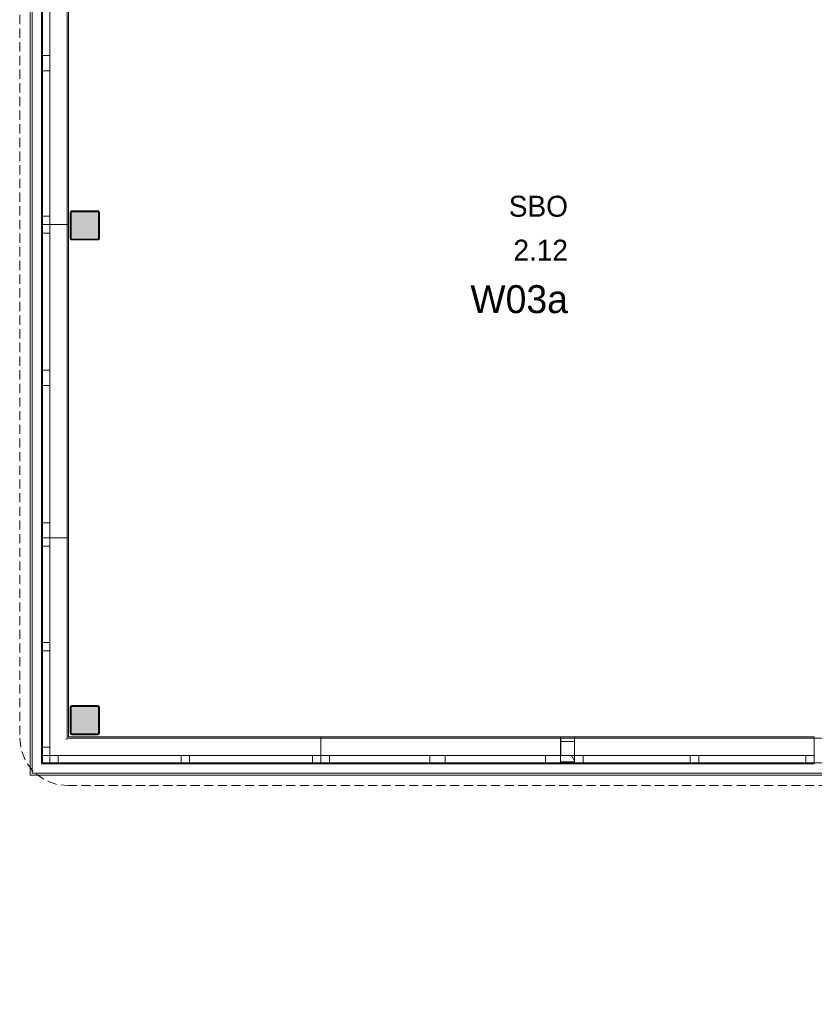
# Model space of a CAD drawing. Header units: millimetres. Extents: x -409 to 257590, y -7854 to 67330.
# Tile 1 of 205: x -409 to 6420, y 14773 to 23230. Entities that reach past the tile are written whole.
import ezdxf
from ezdxf.enums import TextEntityAlignment as Align

# ---------------------------------------------------------------- set-up
doc = ezdxf.new("R2010")
doc.units = ezdxf.units.MM
doc.header["$MEASUREMENT"] = 0
doc.linetypes.add('B0702', pattern=[117.37, 78.119999, -39.250001])
for name, color, linetype in [('22 NC Binnenwanden', 7, 'Continuous'), ('New_21 Buitenwanden', 7, 'Continuous'), ('New_21 Buitenwanden Doorsnede-arcering', 7, 'Continuous'), ('New_21 Buitenwanden Laagscheidingslijnen', 7, 'Continuous'), ('New_21 Buitenwanden Ramen', 7, 'Continuous'), ('New_23 Vloeren', 7, 'Continuous'), ('New_41 Buitenwandafwerking houten latten', 7, 'Continuous'), ('New_Z Ruimtefuncties', 7, 'Continuous'), ('New_Z Ruimtefuncties Zone omranding', 7, 'Continuous'), ('New_Z Ruimtefuncties Zone tekst', 7, 'Continuous'), ('S-COLS-____-OTLN.RVT S', 7, 'Continuous'), ('S-COLS-____-OTLN.RVT S 2D arcering', 7, 'Continuous')]:
    doc.layers.add(name, color=color, linetype=linetype)
doc.styles.add('GENERATED_STYLE_1', font='txt')
doc.styles.add('GENERATED_STYLE_2', font='txt')

# ---------------------------------------------------------------- blocks, each defined once
blk = doc.blocks.new('Slab_1_2', base_point=(0, 42578.3))
at = {"layer": 'New_23 Vloeren', "color": 1, "linetype": 'Continuous', "lineweight": 0, "flags": 128}
blk.add_lwpolyline([(0, 39540), (0, 17060), (25600, 17060), (25600, 17609.8), (25675, 17609.8), (25675, 23014.6), (28539.8, 23014.6), (28539.8, 23140.4), (29892.5, 23140.4), (29892.5, 17609.8), (30010, 17609.8), (30010, 0), (61758.5, 0), (61760, 1964.4), (61760.2, 1964.4), (61758.1, 8599), (73460, 8599)], dxfattribs=at)
blk = doc.blocks.new('Wall_215_2', base_point=(-0.2, 17059.8))
at = {"layer": 'New_21 Buitenwanden', "color": 8, "linetype": 'Continuous', "lineweight": 0, "true_color": 0x778488}
for p, q in [((-214.2, 16845.8), (-144.2, 16845.8)), ((-144.2, 16845.8), (25615.2, 16845.8)), ((-302.2, 16757.8), (-214.2, 16757.8)), ((-214.2, 16757.8), (25814.2, 16757.8))]:
    blk.add_line(p, q, dxfattribs=at)
at = {"layer": 'New_21 Buitenwanden', "color": 8, "linetype": 'Continuous', "lineweight": 0, "true_color": 0x778488, "flags": 128}
for points in [[(25600.2, 17059.8), (-0.2, 17059.8)], [(-320.2, 16739.8), (-320.2, 16757.8)], [(-320.2, 16739.8), (25920.2, 16739.8)]]:
    blk.add_lwpolyline(points, dxfattribs=at)
blk = doc.blocks.new('Wall_218_2', base_point=(-0.2, 39540))
at = {"layer": 'New_21 Buitenwanden', "color": 8, "linetype": 'Continuous', "lineweight": 0, "true_color": 0x778488}
for p, q in [((-302.2, 39540), (-302.2, 16845.8)), ((-214.2, 39540), (-214.2, 16915.8)), ((-214.2, 16915.8), (-214.2, 16845.8)), ((-302.2, 16845.8), (-302.2, 16757.8))]:
    blk.add_line(p, q, dxfattribs=at)
at = {"layer": 'New_21 Buitenwanden', "color": 8, "linetype": 'Continuous', "lineweight": 0, "true_color": 0x778488, "flags": 128}
for points in [[(-320.2, 39540), (-320.2, 16757.8)], [(-0.2, 17059.8), (-0.2, 39540)]]:
    blk.add_lwpolyline(points, dxfattribs=at)
blk = doc.blocks.new('Column 331[14]_2', base_point=(0.5, 3))
at = {"layer": 'S-COLS-____-OTLN.RVT S 2D arcering', "linetype": 'Continuous', "lineweight": 0, "true_color": 0x778488}
h = blk.add_hatch(color=8, dxfattribs=at)
h.paths.add_polyline_path([(25.5, 21351), (26.5, 21346), (29.3, 21341.8), (33.5, 21338.9), (38.5, 21338), (262.5, 21338), (267.5, 21338.9), (271.7, 21341.8), (274.5, 21346), (275.5, 21351), (275.5, 21575), (274.5, 21579.9), (271.7, 21584.1), (267.5, 21587), (262.5, 21588), (38.5, 21588), (33.5, 21587), (29.3, 21584.1), (26.5, 21579.9), (25.5, 21575)])
h.paths.add_polyline_path([(262.5, 21346), (38.5, 21346), (36.6, 21346.3), (35, 21347.4), (33.9, 21349), (33.5, 21351), (33.5, 21575), (33.9, 21576.9), (35, 21578.5), (36.6, 21579.6), (38.5, 21580), (262.5, 21580), (264.4, 21579.6), (266.1, 21578.5), (267.1, 21576.9), (267.5, 21575), (267.5, 21351), (267.1, 21349), (266.1, 21347.4), (264.4, 21346.3)], flags=0)
blk.add_hatch(color=8, dxfattribs=at).paths.add_polyline_path([(262.5, 21580), (38.5, 21580), (36.6, 21579.6), (35, 21578.5), (33.9, 21576.9), (33.5, 21575), (33.5, 21351), (33.9, 21349), (35, 21347.4), (36.6, 21346.3), (38.5, 21346), (262.5, 21346), (264.4, 21346.3), (266.1, 21347.4), (267.1, 21349), (267.5, 21351), (267.5, 21575), (267.1, 21576.9), (266.1, 21578.5), (264.4, 21579.6)])
at = {"layer": 'S-COLS-____-OTLN.RVT S', "color": 1, "linetype": 'Continuous', "lineweight": 0}
for p, q in [((26.5, 21579.9), (25.5, 21575)), ((25.5, 21575), (25.5, 21351)), ((29.3, 21584.1), (26.5, 21579.9)), ((33.5, 21587), (29.3, 21584.1)), ((38.5, 21588), (33.5, 21587)), ((33.5, 21575), (33.9, 21576.9)), ((33.5, 21351), (33.5, 21575)), ((33.9, 21576.9), (35, 21578.5)), ((35, 21578.5), (36.6, 21579.6)), ((36.6, 21579.6), (38.5, 21580)), ((262.5, 21588), (38.5, 21588)), ((38.5, 21580), (262.5, 21580)), ((267.5, 21587), (262.5, 21588)), ((262.5, 21580), (264.4, 21579.6)), ((264.4, 21579.6), (266.1, 21578.5)), ((266.1, 21578.5), (267.1, 21576.9)), ((267.1, 21576.9), (267.5, 21575)), ((271.7, 21584.1), (267.5, 21587)), ((267.5, 21575), (267.5, 21351)), ((274.5, 21579.9), (271.7, 21584.1)), ((275.5, 21575), (274.5, 21579.9)), ((275.5, 21351), (275.5, 21575)), ((25.5, 21351), (26.5, 21346)), ((26.5, 21346), (29.3, 21341.8)), ((29.3, 21341.8), (33.5, 21338.9)), ((33.9, 21349), (33.5, 21351)), ((33.5, 21338.9), (38.5, 21338)), ((35, 21347.4), (33.9, 21349)), ((36.6, 21346.3), (35, 21347.4)), ((38.5, 21346), (36.6, 21346.3)), ((262.5, 21346), (38.5, 21346)), ((38.5, 21338), (262.5, 21338)), ((264.4, 21346.3), (262.5, 21346)), ((262.5, 21338), (267.5, 21338.9)), ((266.1, 21347.4), (264.4, 21346.3)), ((267.1, 21349), (266.1, 21347.4)), ((267.5, 21351), (267.1, 21349)), ((267.5, 21338.9), (271.7, 21341.8)), ((271.7, 21341.8), (274.5, 21346)), ((274.5, 21346), (275.5, 21351))]:
    blk.add_line(p, q, dxfattribs=at)
blk = doc.blocks.new('Column 332[15]_2', base_point=(0.5, 3))
at = {"layer": 'S-COLS-____-OTLN.RVT S 2D arcering', "linetype": 'Continuous', "lineweight": 0, "true_color": 0x778488}
h = blk.add_hatch(color=8, dxfattribs=at)
h.paths.add_polyline_path([(25.5, 17101), (26.5, 17096), (29.3, 17091.8), (33.5, 17088.9), (38.5, 17088), (262.5, 17088), (267.5, 17088.9), (271.7, 17091.8), (274.5, 17096), (275.5, 17101), (275.5, 17325), (274.5, 17329.9), (271.7, 17334.1), (267.5, 17337), (262.5, 17338), (38.5, 17338), (33.5, 17337), (29.3, 17334.1), (26.5, 17329.9), (25.5, 17325)])
h.paths.add_polyline_path([(262.5, 17096), (38.5, 17096), (36.6, 17096.3), (35, 17097.4), (33.9, 17099), (33.5, 17101), (33.5, 17325), (33.9, 17326.9), (35, 17328.5), (36.6, 17329.6), (38.5, 17330), (262.5, 17330), (264.4, 17329.6), (266.1, 17328.5), (267.1, 17326.9), (267.5, 17325), (267.5, 17101), (267.1, 17099), (266.1, 17097.4), (264.4, 17096.3)], flags=0)
blk.add_hatch(color=8, dxfattribs=at).paths.add_polyline_path([(262.5, 17330), (38.5, 17330), (36.6, 17329.6), (35, 17328.5), (33.9, 17326.9), (33.5, 17325), (33.5, 17101), (33.9, 17099), (35, 17097.4), (36.6, 17096.3), (38.5, 17096), (262.5, 17096), (264.4, 17096.3), (266.1, 17097.4), (267.1, 17099), (267.5, 17101), (267.5, 17325), (267.1, 17326.9), (266.1, 17328.5), (264.4, 17329.6)])
at = {"layer": 'S-COLS-____-OTLN.RVT S', "color": 1, "linetype": 'Continuous', "lineweight": 0}
for p, q in [((38.5, 17338), (33.5, 17337)), ((262.5, 17338), (38.5, 17338)), ((267.5, 17337), (262.5, 17338)), ((26.5, 17329.9), (25.5, 17325)), ((25.5, 17325), (25.5, 17101)), ((29.3, 17334.1), (26.5, 17329.9)), ((33.5, 17337), (29.3, 17334.1)), ((33.5, 17325), (33.9, 17326.9)), ((33.5, 17101), (33.5, 17325)), ((33.9, 17326.9), (35, 17328.5)), ((35, 17328.5), (36.6, 17329.6)), ((36.6, 17329.6), (38.5, 17330)), ((38.5, 17330), (262.5, 17330)), ((262.5, 17330), (264.4, 17329.6)), ((264.4, 17329.6), (266.1, 17328.5)), ((266.1, 17328.5), (267.1, 17326.9)), ((267.1, 17326.9), (267.5, 17325)), ((271.7, 17334.1), (267.5, 17337)), ((267.5, 17325), (267.5, 17101)), ((274.5, 17329.9), (271.7, 17334.1)), ((275.5, 17325), (274.5, 17329.9)), ((275.5, 17101), (275.5, 17325)), ((25.5, 17101), (26.5, 17096)), ((26.5, 17096), (29.3, 17091.8)), ((29.3, 17091.8), (33.5, 17088.9)), ((33.9, 17099), (33.5, 17101)), ((33.5, 17088.9), (38.5, 17088)), ((35, 17097.4), (33.9, 17099)), ((36.6, 17096.3), (35, 17097.4)), ((38.5, 17096), (36.6, 17096.3)), ((262.5, 17096), (38.5, 17096)), ((38.5, 17088), (262.5, 17088)), ((264.4, 17096.3), (262.5, 17096)), ((262.5, 17088), (267.5, 17088.9)), ((266.1, 17097.4), (264.4, 17096.3)), ((267.1, 17099), (266.1, 17097.4)), ((267.5, 17101), (267.1, 17099)), ((267.5, 17088.9), (271.7, 17091.8)), ((271.7, 17091.8), (274.5, 17096)), ((274.5, 17096), (275.5, 17101))]:
    blk.add_line(p, q, dxfattribs=at)
blk = doc.blocks.new('SBO_2.12_34_2', base_point=(3873.6, 21193.2))
at = {"layer": 'New_Z Ruimtefuncties Zone tekst', "color": 2, "lineweight": 0}
for tag, height, style, p in [('DUMMY_938', 180, 'GENERATED_STYLE_1', (4302.6, 21758.9)), ('ROOM_NAME', 180, 'GENERATED_STYLE_1', (4302.6, 21717.7)), ('ROOM_NUMBER', 180, 'GENERATED_STYLE_1', (4302.6, 21340.6)), ('DUMMY_939', 180, 'GENERATED_STYLE_1', (4302.6, 21381.7)), ('stWallCovering', 240, 'GENERATED_STYLE_2', (4302.6, 20949.7))]:
    blk.add_attdef(tag, text='', height=height, dxfattribs=dict(at, style=style)).set_placement(p, align=Align.TOP_RIGHT)
at = {"layer": 'New_Z Ruimtefuncties Zone tekst', "color": 2, "lineweight": 0, "style": 'GENERATED_STYLE_2'}
blk.add_attdef('DUMMY_940', text='', height=240, dxfattribs=at).set_placement((3444.6, 21004.6), align=Align.TOP_LEFT)
blk = doc.blocks.new('*X2140')
at = {"layer": 'New_21 Buitenwanden Doorsnede-arcering', "color": 254, "linetype": 'Continuous', "lineweight": 0, "true_color": 0xe9ebeb}
for p, q in [((4240, 17017.7), (4240.2, 17018)), ((4360, 16864.1), (4333.6, 16909.8))]:
    blk.add_line(p, q, dxfattribs=at)
blk = doc.blocks.new('Rnx horizontaal 22_14')
at = {"layer": 'New_21 Buitenwanden Ramen', "color": 1, "linetype": 'Continuous', "lineweight": 0}
for p, q in [((-1030, 150), (-1030, 160)), ((-1030, 160), (1030, 160)), ((1030, 160), (1030, 150)), ((-1030, 0), (-957, 0)), ((-957, 0), (-957, -72)), ((-957, 0), (-93.5, 0)), ((-93.5, -72), (-93.5, 0)), ((-93.5, 0), (-57, 0)), ((-57, 0), (36.5, 0)), ((36.5, 0), (36.5, -72)), ((36.5, 0), (900, 0)), ((900, -72), (900, 0)), ((900, 0), (1030, 0)), ((-957, -72), (-1030, -72)), ((-93.5, -72), (-957, -72)), ((-57, -72), (-93.5, -72)), ((36.5, -72), (-57, -72)), ((900, -72), (36.5, -72)), ((1030, -72), (900, -72))]:
    blk.add_line(p, q, dxfattribs=at)
at = {"layer": 'New_21 Buitenwanden Ramen', "color": 9, "linetype": 'Continuous', "lineweight": 0}
for p, q in [((-1030, 135), (-1030, 150)), ((-1030, 0), (-1030, 135)), ((1030, 135), (1030, 150)), ((1030, 0), (1030, 135)), ((-1030, -54), (-1030, 0)), ((-1030, -54), (-1030, 0)), ((1030, -54), (1030, 0)), ((1030, -54), (1030, 0)), ((-1030, -72), (-1030, -54)), ((-1030, -72), (-1030, -54)), ((1030, -72), (1030, -54)), ((1030, -72), (1030, -54))]:
    blk.add_line(p, q, dxfattribs=at)
blk = doc.blocks.new('Rnx horizontaal 22_19')
at = {"layer": 'New_21 Buitenwanden Ramen', "color": 1, "linetype": 'Continuous', "lineweight": 0}
for p, q in [((-1005.1, 160), (1165.1, 160)), ((1165.1, 160), (1165.1, 150)), ((-1165.1, 0), (-1092.1, 0)), ((-1165.1, 0), (-1165.1, -72)), ((-1092.1, 0), (-1092.1, -72)), ((-1092.1, 0), (-36.5, 0)), ((-36.5, -72), (-36.5, 0)), ((-36.5, 0), (0, 0)), ((0, 0), (36.5, 0)), ((36.5, 0), (36.5, -72)), ((36.5, 0), (1092.1, 0)), ((1092.1, -72), (1092.1, 0)), ((1092.1, 0), (1165.1, 0)), ((-1165.1, -72), (-1237.1, -72)), ((-1092.1, -72), (-1165.1, -72)), ((-36.5, -72), (-1092.1, -72)), ((0, -72), (-36.5, -72)), ((36.5, -72), (0, -72)), ((1092.1, -72), (36.5, -72)), ((1165.1, -72), (1092.1, -72))]:
    blk.add_line(p, q, dxfattribs=at)
at = {"layer": 'New_21 Buitenwanden Ramen', "color": 9, "linetype": 'Continuous', "lineweight": 0}
for p, q in [((1165.1, 135), (1165.1, 150)), ((1165.1, 0), (1165.1, 135)), ((1165.1, -54), (1165.1, 0)), ((1165.1, -54), (1165.1, 0)), ((1165.1, -72), (1165.1, -54)), ((1165.1, -72), (1165.1, -54))]:
    blk.add_line(p, q, dxfattribs=at)
blk = doc.blocks.new('Rnx horizontaal 22_20')
at = {"layer": 'New_21 Buitenwanden Ramen', "color": 1, "linetype": 'Continuous', "lineweight": 0}
for p, q in [((-1030, 150), (-1030, 160)), ((-1030, 160), (1030, 160)), ((1030, 160), (1030, 150)), ((-1030, 0), (-957, 0)), ((-957, 0), (-957, -72)), ((-957, 0), (-36.5, 0)), ((-36.5, -72), (-36.5, 0)), ((-36.5, 0), (0, 0)), ((0, 0), (36.5, 0)), ((36.5, 0), (36.5, -72)), ((36.5, 0), (957, 0)), ((957, -72), (957, 0)), ((957, 0), (1030, 0)), ((-957, -72), (-1030, -72)), ((-36.5, -72), (-957, -72)), ((0, -72), (-36.5, -72)), ((36.5, -72), (0, -72)), ((957, -72), (36.5, -72)), ((1030, -72), (957, -72))]:
    blk.add_line(p, q, dxfattribs=at)
at = {"layer": 'New_21 Buitenwanden Ramen', "color": 9, "linetype": 'Continuous', "lineweight": 0}
for p, q in [((-1030, 135), (-1030, 150)), ((-1030, 0), (-1030, 135)), ((1030, 135), (1030, 150)), ((1030, 0), (1030, 135)), ((-1030, -54), (-1030, 0)), ((-1030, -54), (-1030, 0)), ((1030, -54), (1030, 0)), ((1030, -54), (1030, 0)), ((-1030, -72), (-1030, -54)), ((-1030, -72), (-1030, -54)), ((1030, -72), (1030, -54)), ((1030, -72), (1030, -54))]:
    blk.add_line(p, q, dxfattribs=at)
blk = doc.blocks.new('R nis rechthoekig 22_10')
at = {"layer": 'New_21 Buitenwanden Ramen', "color": 1, "linetype": 'Continuous', "lineweight": 0}
for p, q in [((-60, 0), (-60, -150)), ((60, 0), (-60, 0)), ((-60, 0), (60, 0)), ((60, -150), (60, 0)), ((-60, -150), (60, -150))]:
    blk.add_line(p, q, dxfattribs=at)
blk = doc.blocks.new('Wall_489_2', base_point=(-0.2, 17059.8))
at = {"layer": 'New_21 Buitenwanden Doorsnede-arcering', "linetype": 'Continuous', "lineweight": 0, "true_color": 0xe9ebeb}
h = blk.add_hatch(dxfattribs=at)
h.set_pattern_fill('930_Lijnen_vert_200_0002', color=254, style=0, pattern_type=2)
h.set_pattern_definition([(90, (0, 0), (-200, 0), [])])
h.paths.add_polyline_path([(4240.2, 17059.8), (4240, 17059.8), (4240, 17044.8), (4240.2, 17044.8)])
at = {"layer": 'New_21 Buitenwanden', "color": 8, "linetype": 'Continuous', "lineweight": 0, "true_color": 0x778488}
for p, q in [((4240, 17044.8), (4240, 17059.8)), ((4240, 16909.8), (4240, 17044.8)), ((4240.2, 17059.8), (4240.2, 16909.8)), ((4240, 16855.8), (4240, 16909.8)), ((4240, 16837.8), (4240, 16855.8)), ((4360, 16909.8), (4240.2, 16909.8)), ((4360, 16855.8), (4360, 16909.8)), ((4360, 16837.8), (4360, 16855.8))]:
    blk.add_line(p, q, dxfattribs=at)
at = {"layer": 'New_21 Buitenwanden', "color": 8, "linetype": 'Continuous', "lineweight": 0, "true_color": 0x778488, "flags": 128}
blk.add_lwpolyline([(4240, 16837.8), (4360, 16837.8)], dxfattribs=at)
at = {"layer": 'New_21 Buitenwanden Laagscheidingslijnen', "color": 8, "linetype": 'Continuous', "lineweight": 0, "true_color": 0x778488}
for p, q in [((4240.2, 17044.8), (4240, 17044.8)), ((4240, 16855.8), (4360, 16855.8))]:
    blk.add_line(p, q, dxfattribs=at)
at = {"layer": 'New_21 Buitenwanden', "color": 8, "lineweight": 0, "true_color": 0x778488}
blk.add_blockref('*X2140', (0, 0), dxfattribs=at)
at = {"layer": 'New_21 Buitenwanden Ramen', "color": 1, "linetype": 'Continuous', "lineweight": 0, "zscale": 1000}
for name, p in [('Rnx horizontaal 22_19', (1014.9, 16909.8)), ('Rnx horizontaal 22_14', (3210, 16909.8)), ('Rnx horizontaal 22_20', (5390, 16909.8))]:
    blk.add_blockref(name, p, dxfattribs=at)
at = {"layer": 'New_21 Buitenwanden Ramen', "color": 1, "linetype": 'Continuous', "lineweight": 0, "xscale": -1, "zscale": 1000}
blk.add_blockref('R nis rechthoekig 22_10', (4300.2, 17059.8), dxfattribs=at)
blk = doc.blocks.new('Slab_44_2', base_point=(4240, 17030))
at = {"layer": '22 NC Binnenwanden', "color": 7, "linetype": 'Continuous', "lineweight": 0, "flags": 128}
blk.add_lwpolyline([(4240, 17030), (4360.2, 17030), (4360.2, 17069.8), (4240, 17069.8)], close=True, dxfattribs=at)
blk = doc.blocks.new('Curtain Wall_73_2')
at = {"layer": 'New_41 Buitenwandafwerking houten latten', "color": 253, "linetype": 'B0702', "lineweight": 0, "true_color": 0x99a3a6, "flags": 128}
blk.add_lwpolyline([(3.2, 16650.8), (48.4, 16650.8), (148.4, 16650.8), (248.4, 16650.8), (348.4, 16650.8), (393.6, 16650.8), (493.6, 16650.8), (593.6, 16650.8), (693.6, 16650.8), (738.8, 16650.8), (838.8, 16650.8), (938.8, 16650.8), (1038.8, 16650.8), (1084, 16650.8), (1184, 16650.8), (1284, 16650.8), (1384, 16650.8), (1429.2, 16650.8), (1529.2, 16650.8), (1629.2, 16650.8), (1729.2, 16650.8), (1774.4, 16650.8), (1874.4, 16650.8), (1974.4, 16650.8), (2074.4, 16650.8), (2119.6, 16650.8), (2219.6, 16650.8), (2319.6, 16650.8), (2419.6, 16650.8), (2464.8, 16650.8), (2564.8, 16650.8), (2664.8, 16650.8), (2764.8, 16650.8), (2810, 16650.8), (2910, 16650.8), (3010, 16650.8), (3110, 16650.8), (3155.2, 16650.8), (3255.2, 16650.8), (3355.2, 16650.8), (3455.2, 16650.8), (3500.4, 16650.8), (3600.4, 16650.8), (3700.4, 16650.8), (3800.4, 16650.8), (3845.6, 16650.8), (3945.6, 16650.8), (4045.6, 16650.8), (4145.6, 16650.8), (4190.8, 16650.8), (4290.8, 16650.8), (4390.8, 16650.8), (4490.8, 16650.8), (4536, 16650.8), (4636, 16650.8), (4736, 16650.8), (4836, 16650.8), (4881.2, 16650.8), (4981.2, 16650.8), (5081.2, 16650.8), (5181.2, 16650.8), (5226.4, 16650.8), (5326.4, 16650.8), (5426.4, 16650.8), (5526.4, 16650.8), (5571.6, 16650.8), (5671.6, 16650.8), (5771.6, 16650.8), (5871.6, 16650.8), (5916.8, 16650.8), (6016.8, 16650.8), (6116.8, 16650.8), (6216.8, 16650.8), (6262, 16650.8), (6362, 16650.8), (6462, 16650.8), (6562, 16650.8), (6607.2, 16650.8), (6707.2, 16650.8), (6807.2, 16650.8), (6907.2, 16650.8), (6952.4, 16650.8), (7052.4, 16650.8), (7152.4, 16650.8), (7252.4, 16650.8), (7297.6, 16650.8), (7397.6, 16650.8), (7497.6, 16650.8), (7597.6, 16650.8), (7642.8, 16650.8), (7742.8, 16650.8), (7842.8, 16650.8), (7942.8, 16650.8), (7988, 16650.8), (8088, 16650.8), (8188, 16650.8), (8288, 16650.8), (8333.2, 16650.8), (8433.2, 16650.8), (8533.2, 16650.8), (8633.2, 16650.8), (8678.4, 16650.8), (8778.4, 16650.8), (8878.4, 16650.8), (8978.4, 16650.8), (9023.6, 16650.8), (9123.6, 16650.8), (9223.6, 16650.8), (9323.6, 16650.8), (9368.8, 16650.8), (9468.8, 16650.8), (9568.8, 16650.8), (9668.8, 16650.8), (9714, 16650.8), (9814, 16650.8), (9914, 16650.8), (10014, 16650.8), (10059.2, 16650.8), (10159.2, 16650.8), (10259.2, 16650.8), (10359.2, 16650.8), (10404.4, 16650.8), (10504.4, 16650.8), (10604.4, 16650.8), (10704.4, 16650.8), (10749.6, 16650.8), (10849.6, 16650.8), (10949.6, 16650.8), (11049.6, 16650.8), (11094.8, 16650.8), (11194.8, 16650.8), (11294.8, 16650.8), (11394.8, 16650.8), (11440, 16650.8), (11540, 16650.8), (11640, 16650.8), (11740, 16650.8), (11785.2, 16650.8), (11885.2, 16650.8), (11985.2, 16650.8), (12085.2, 16650.8), (12130.4, 16650.8), (12230.4, 16650.8), (12330.4, 16650.8), (12430.4, 16650.8), (12475.6, 16650.8), (12575.6, 16650.8), (12675.6, 16650.8), (12775.6, 16650.8), (12820.8, 16650.8), (12920.8, 16650.8), (13020.8, 16650.8), (13120.8, 16650.8), (13166, 16650.8), (13266, 16650.8), (13366, 16650.8), (13466, 16650.8), (13511.2, 16650.8), (13611.2, 16650.8), (13711.2, 16650.8), (13811.2, 16650.8), (13856.4, 16650.8), (13956.4, 16650.8), (14056.4, 16650.8), (14156.4, 16650.8), (14201.6, 16650.8), (14301.6, 16650.8), (14401.6, 16650.8), (14501.6, 16650.8), (14546.8, 16650.8), (14646.8, 16650.8), (14746.8, 16650.8), (14846.8, 16650.8), (14892, 16650.8), (14992, 16650.8), (15092, 16650.8), (15192, 16650.8)], dxfattribs=at)
blk = doc.blocks.new('Curtain Wall_74_2')
at = {"layer": 'New_41 Buitenwandafwerking houten latten', "color": 253, "linetype": 'B0702', "lineweight": 0, "true_color": 0x99a3a6, "flags": 128}
blk.add_lwpolyline([(-409.2, 36064), (-409.2, 35964), (-409.2, 35864), (-409.2, 35764), (-409.2, 35718.6), (-409.2, 35618.6), (-409.2, 35518.6), (-409.2, 35418.6), (-409.2, 35373.2), (-409.2, 35273.2), (-409.2, 35173.2), (-409.2, 35073.2), (-409.2, 35027.8), (-409.2, 34927.8), (-409.2, 34827.8), (-409.2, 34727.8), (-409.2, 34682.4), (-409.2, 34582.4), (-409.2, 34482.4), (-409.2, 34382.4), (-409.2, 34337), (-409.2, 34237), (-409.2, 34137), (-409.2, 34037), (-409.2, 33991.6), (-409.2, 33891.6), (-409.2, 33791.6), (-409.2, 33691.6), (-409.2, 33646.2), (-409.2, 33546.2), (-409.2, 33446.2), (-409.2, 33346.2), (-409.2, 33300.8), (-409.2, 33200.8), (-409.2, 33100.8), (-409.2, 33000.8), (-409.2, 32955.4), (-409.2, 32855.4), (-409.2, 32755.4), (-409.2, 32655.4), (-409.2, 32610), (-409.2, 32510), (-409.2, 32410), (-409.2, 32310), (-409.2, 32264.6), (-409.2, 32164.6), (-409.2, 32064.6), (-409.2, 31964.6), (-409.2, 31919.2), (-409.2, 31819.2), (-409.2, 31719.2), (-409.2, 31619.2), (-409.2, 31573.8), (-409.2, 31473.8), (-409.2, 31373.8), (-409.2, 31273.8), (-409.2, 31228.4), (-409.2, 31128.4), (-409.2, 31028.4), (-409.2, 30928.4), (-409.2, 30883), (-409.2, 30783), (-409.2, 30683), (-409.2, 30583), (-409.2, 30537.6), (-409.2, 30437.6), (-409.2, 30337.6), (-409.2, 30237.6), (-409.2, 30192.2), (-409.2, 30092.2), (-409.2, 29992.2), (-409.2, 29892.2), (-409.2, 29846.8), (-409.2, 29746.8), (-409.2, 29646.8), (-409.2, 29546.8), (-409.2, 29501.4), (-409.2, 29401.4), (-409.2, 29301.4), (-409.2, 29201.4), (-409.2, 29156), (-409.2, 29056), (-409.2, 28956), (-409.2, 28856), (-409.2, 28810.6), (-409.2, 28710.6), (-409.2, 28610.6), (-409.2, 28510.6), (-409.2, 28465.2), (-409.2, 28365.2), (-409.2, 28265.2), (-409.2, 28165.2), (-409.2, 28119.8), (-409.2, 28019.8), (-409.2, 27919.8), (-409.2, 27819.8), (-409.2, 27774.4), (-409.2, 27674.4), (-409.2, 27574.4), (-409.2, 27474.4), (-409.2, 27429), (-409.2, 27329), (-409.2, 27229), (-409.2, 27129), (-409.2, 27083.6), (-409.2, 26983.6), (-409.2, 26883.6), (-409.2, 26783.6), (-409.2, 26738.2), (-409.2, 26638.2), (-409.2, 26538.2), (-409.2, 26438.2), (-409.2, 26392.8), (-409.2, 26292.8), (-409.2, 26192.8), (-409.2, 26092.8), (-409.2, 26047.4), (-409.2, 25947.4), (-409.2, 25847.4), (-409.2, 25747.4), (-409.2, 25702), (-409.2, 25602), (-409.2, 25502), (-409.2, 25402), (-409.2, 25356.6), (-409.2, 25256.6), (-409.2, 25156.6), (-409.2, 25056.6), (-409.2, 25011.2), (-409.2, 24911.2), (-409.2, 24811.2), (-409.2, 24711.2), (-409.2, 24665.8), (-409.2, 24565.8), (-409.2, 24465.8), (-409.2, 24365.8), (-409.2, 24320.4), (-409.2, 24220.4), (-409.2, 24120.4), (-409.2, 24020.4), (-409.2, 23975), (-409.2, 23875), (-409.2, 23775), (-409.2, 23675), (-409.2, 23629.6), (-409.2, 23529.6), (-409.2, 23429.6), (-409.2, 23329.6), (-409.2, 23284.2), (-409.2, 23184.2), (-409.2, 23084.2), (-409.2, 22984.2), (-409.2, 22938.8), (-409.2, 22838.8), (-409.2, 22738.8), (-409.2, 22638.8), (-409.2, 22593.4), (-409.2, 22493.4), (-409.2, 22393.4), (-409.2, 22293.4), (-409.2, 22248), (-409.2, 22148), (-409.2, 22048), (-409.2, 21948), (-409.2, 21902.6), (-409.2, 21802.6), (-409.2, 21702.6), (-409.2, 21602.6), (-409.2, 21557.2), (-409.2, 21457.2), (-409.2, 21357.2), (-409.2, 21257.2), (-409.2, 21211.8), (-409.2, 21111.8), (-409.2, 21011.8), (-409.2, 20911.8), (-409.2, 20866.4), (-409.2, 20766.4), (-409.2, 20666.4), (-409.2, 20566.4), (-409.2, 20521), (-409.2, 20421), (-409.2, 20321), (-409.2, 20221), (-409.2, 20175.6), (-409.2, 20075.6), (-409.2, 19975.6), (-409.2, 19875.6), (-409.2, 19830.2), (-409.2, 19730.2), (-409.2, 19630.2), (-409.2, 19530.2), (-409.2, 19484.8), (-409.2, 19384.8), (-409.2, 19284.8), (-409.2, 19184.8), (-409.2, 19139.4), (-409.2, 19039.4), (-409.2, 18939.4), (-409.2, 18839.4), (-409.2, 18794), (-409.2, 18694), (-409.2, 18594), (-409.2, 18494), (-409.2, 18448.6), (-409.2, 18348.6), (-409.2, 18248.6), (-409.2, 18148.6), (-409.2, 18103.2), (-409.2, 18003.2), (-409.2, 17903.2), (-409.2, 17803.2), (-409.2, 17757.8), (-409.2, 17657.8), (-409.2, 17557.8), (-409.2, 17457.8), (-409.2, 17412.4), (-409.2, 17312.4), (-409.2, 17212.4), (-409.2, 17112.4), (-409.2, 17067)], dxfattribs=at)
blk = doc.blocks.new('Curtain Wall_84_2')
at = {"layer": 'New_41 Buitenwandafwerking houten latten', "color": 253, "linetype": 'B0702', "lineweight": 0, "true_color": 0x99a3a6, "flags": 128}
blk.add_lwpolyline([(-409.2, 17059.8), (-397.5, 16962.5), (-362, 16869), (-304.9, 16786.9), (-273.1, 16755.1), (-191, 16698), (-97.5, 16662.5), (-0.2, 16650.8)], dxfattribs=at)
blk = doc.blocks.new('Rnx horizontaal 22_59')
at = {"layer": 'New_21 Buitenwanden Ramen', "color": 1, "linetype": 'Continuous', "lineweight": 0}
for p, q in [((-1415, 150), (-1415, 160)), ((-1415, 160), (1415, 160)), ((1415, 160), (1415, 150)), ((-1415, 0), (-1342, 0)), ((-1342, 0), (-1342, -72)), ((-1342, 0), (-93.5, 0)), ((-93.5, -72), (-93.5, 0)), ((-93.5, 0), (-57, 0)), ((-57, 0), (36.5, 0)), ((36.5, 0), (36.5, -72)), ((36.5, 0), (1285, 0)), ((1285, -72), (1285, 0)), ((1285, 0), (1415, 0)), ((-1342, -72), (-1415, -72)), ((-93.5, -72), (-1342, -72)), ((-57, -72), (-93.5, -72)), ((36.5, -72), (-57, -72)), ((1285, -72), (36.5, -72)), ((1415, -72), (1285, -72))]:
    blk.add_line(p, q, dxfattribs=at)
at = {"layer": 'New_21 Buitenwanden Ramen', "color": 9, "linetype": 'Continuous', "lineweight": 0}
for p, q in [((-1415, 135), (-1415, 150)), ((-1415, 0), (-1415, 135)), ((1415, 135), (1415, 150)), ((1415, 0), (1415, 135)), ((-1415, -54), (-1415, 0)), ((-1415, -54), (-1415, 0)), ((1415, -54), (1415, 0)), ((1415, -54), (1415, 0)), ((-1415, -72), (-1415, -54)), ((-1415, -72), (-1415, -54)), ((1415, -72), (1415, -54)), ((1415, -72), (1415, -54))]:
    blk.add_line(p, q, dxfattribs=at)
blk = doc.blocks.new('Rnx horizontaal 22_60')
at = {"layer": 'New_21 Buitenwanden Ramen', "color": 1, "linetype": 'Continuous', "lineweight": 0}
for p, q in [((-775, 160), (935, 160)), ((935, 160), (935, 150)), ((-935, 0), (-862, 0)), ((-935, -72), (-935, 0)), ((-862, 0), (-862, -72)), ((-862, 0), (-36.5, 0)), ((-36.5, -72), (-36.5, 0)), ((-36.5, 0), (0, 0)), ((0, 0), (36.5, 0)), ((36.5, 0), (36.5, -72)), ((36.5, 0), (862, 0)), ((862, -72), (862, 0)), ((862, 0), (935, 0)), ((-935, -72), (-1007, -72)), ((-862, -72), (-935, -72)), ((-36.5, -72), (-862, -72)), ((0, -72), (-36.5, -72)), ((36.5, -72), (0, -72)), ((862, -72), (36.5, -72)), ((935, -72), (862, -72))]:
    blk.add_line(p, q, dxfattribs=at)
at = {"layer": 'New_21 Buitenwanden Ramen', "color": 9, "linetype": 'Continuous', "lineweight": 0}
for p, q in [((935, 135), (935, 150)), ((935, 0), (935, 135)), ((935, -54), (935, 0)), ((935, -54), (935, 0)), ((935, -72), (935, -54)), ((935, -72), (935, -54))]:
    blk.add_line(p, q, dxfattribs=at)
blk = doc.blocks.new('Rnx horizontaal 22_61')
at = {"layer": 'New_21 Buitenwanden Ramen', "color": 1, "linetype": 'Continuous', "lineweight": 0}
for p, q in [((-1345.1, 150), (-1345.1, 160)), ((-1345.1, 160), (1345.1, 160)), ((1345.1, 160), (1345.1, 150)), ((-1345.1, 0), (-1215.1, 0)), ((-1215.1, 0), (-1215.1, -72)), ((-1215.1, 0), (-36.5, 0)), ((-36.5, -72), (-36.5, 0)), ((-36.5, 0), (57, 0)), ((57, 0), (93.5, 0)), ((93.5, 0), (93.5, -72)), ((93.5, 0), (1272.1, 0)), ((1272.1, -72), (1272.1, 0)), ((1272.1, 0), (1345.1, 0)), ((-1215.1, -72), (-1345.1, -72)), ((-36.5, -72), (-1215.1, -72)), ((57, -72), (-36.5, -72)), ((93.5, -72), (57, -72)), ((1272.1, -72), (93.5, -72)), ((1345.1, -72), (1272.1, -72))]:
    blk.add_line(p, q, dxfattribs=at)
at = {"layer": 'New_21 Buitenwanden Ramen', "color": 9, "linetype": 'Continuous', "lineweight": 0}
for p, q in [((-1345.1, 135), (-1345.1, 150)), ((-1345.1, 0), (-1345.1, 135)), ((1345.1, 135), (1345.1, 150)), ((1345.1, 0), (1345.1, 135)), ((-1345.1, -54), (-1345.1, 0)), ((-1345.1, -54), (-1345.1, 0)), ((1345.1, -54), (1345.1, 0)), ((1345.1, -54), (1345.1, 0)), ((-1345.1, -72), (-1345.1, -54)), ((-1345.1, -72), (-1345.1, -54)), ((1345.1, -72), (1345.1, -54)), ((1345.1, -72), (1345.1, -54))]:
    blk.add_line(p, q, dxfattribs=at)
blk = doc.blocks.new('Wall_509_2', base_point=(-0.2, 39529))
at = {"layer": 'New_21 Buitenwanden Doorsnede-arcering', "linetype": 'Continuous', "lineweight": 0, "true_color": 0xe9ebeb}
h = blk.add_hatch(dxfattribs=at)
h.set_pattern_fill('930_Lijnen_vert_200_0002', color=254, style=0, pattern_type=2)
h.set_pattern_definition([(1e-14, (0, 0), (0, 200), [])])
h.paths.add_polyline_path([(-0.2, 17059.8), (-11.2, 17048.8), (-0.2, 17048.8)])
at = {"layer": 'New_21 Buitenwanden', "color": 8, "linetype": 'Continuous', "lineweight": 0, "true_color": 0x778488, "flags": 128}
blk.add_lwpolyline([(-11.2, 17048.8), (-0.2, 17048.8)], dxfattribs=at)
at = {"layer": 'New_21 Buitenwanden Ramen', "color": 1, "linetype": 'Continuous', "lineweight": 0, "xscale": -1, "zscale": 1000, "rotation": 270}
for name, p in [('Rnx horizontaal 22_59', (-150.2, 22885)), ('Rnx horizontaal 22_61', (-150.2, 20124.9)), ('Rnx horizontaal 22_60', (-150.2, 17844.8))]:
    blk.add_blockref(name, p, dxfattribs=at)

msp = doc.modelspace()

# ---------------------------------------------------------------- linework, layer by layer
at = {"layer": 'New_Z Ruimtefuncties Zone omranding', "color": 231, "linetype": 'Continuous', "lineweight": 0, "true_color": 0xf9acba, "flags": 128}
msp.add_lwpolyline([(0, 17060), (275, 17060), (8550, 17060), (8550, 21682.8), (8750, 21682.8), (8750.7, 24900), (6454.8, 24900), (6454.8, 24300), (0, 24300), (0, 21335)], close=True, dxfattribs=at)

# ---------------------------------------------------------------- block references
at = {"layer": '22 NC Binnenwanden', "color": 7, "linetype": 'Continuous', "lineweight": 0}
msp.add_blockref('Slab_44_2', (4240, 17030), dxfattribs=at)
at = {"layer": 'New_21 Buitenwanden', "color": 8, "lineweight": 0, "true_color": 0x778488}
for name, p in [('Wall_509_2', (-0.2, 39529)), ('Wall_218_2', (-0.2, 39540)), ('Wall_215_2', (-0.2, 17059.8)), ('Wall_489_2', (-0.2, 17059.8))]:
    msp.add_blockref(name, p, dxfattribs=at)
at = {"layer": 'New_23 Vloeren', "color": 1, "linetype": 'Continuous', "lineweight": 0}
msp.add_blockref('Slab_1_2', (0, 42578.3), dxfattribs=at)
at = {"layer": 'New_41 Buitenwandafwerking houten latten', "linetype": 'Continuous', "lineweight": 0}
for name in ['Curtain Wall_74_2', 'Curtain Wall_84_2', 'Curtain Wall_73_2']:
    msp.add_blockref(name, (0, 0), dxfattribs=at)
at = {"layer": 'New_Z Ruimtefuncties', "color": 2, "linetype": 'Continuous', "lineweight": 0}
msp.add_blockref('SBO_2.12_34_2', (3873.6, 21193.2), dxfattribs=at).add_auto_attribs({'ROOM_NAME': 'SBO', 'ROOM_NUMBER': '2.12', 'stWallCovering': 'W03a'})
at = {"layer": 'S-COLS-____-OTLN.RVT S', "color": 1, "linetype": 'Continuous', "lineweight": 0}
for name in ['Column 331[14]_2', 'Column 332[15]_2']:
    msp.add_blockref(name, (0.5, 3), dxfattribs=at)

doc.saveas('drawing.dxf')
